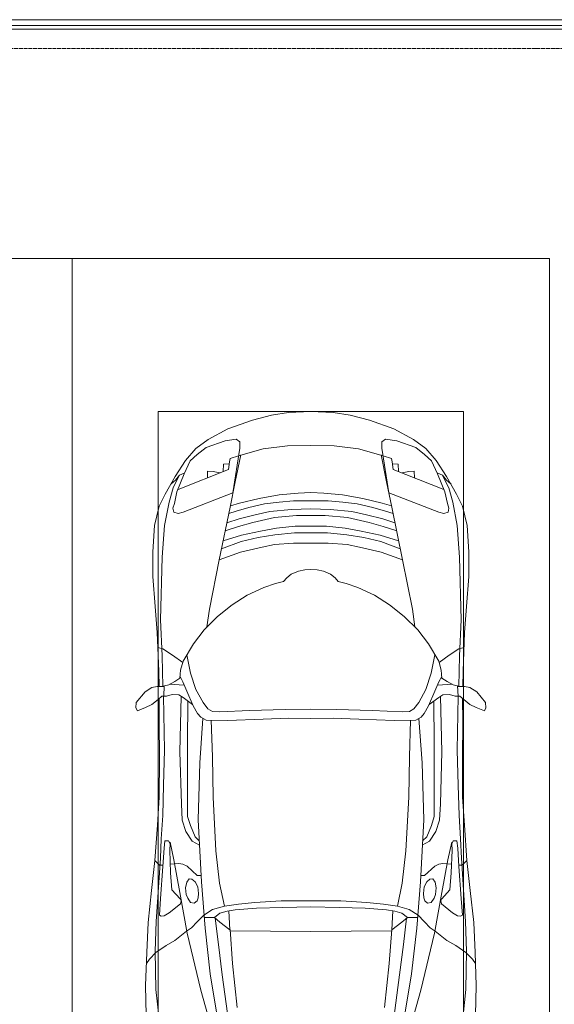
# Model space of a CAD drawing. Header units: millimetres. Extents: x -32229 to 170644, y -13689 to 125138.
# Tile 252 of 256: x 54760 to 57560, y 89048 to 94200. Entities that reach past the tile are written whole.
import ezdxf

# ---------------------------------------------------------------- set-up
doc = ezdxf.new("R2010")
doc.units = ezdxf.units.MM
doc.linetypes.add('ADSK_Линия сетки', pattern=[25, 20, -2.5, 0, -2.5])
for name, color, linetype, lineweight in [('A-DETL-GENF', 7, 'Continuous', 18), ('A-FLOR', 7, 'Continuous', 18), ('A-GENM', 7, 'Continuous', 18), ('C-PRKG', 7, 'Continuous', 18), ('S-GRID', 7, 'Continuous', 9)]:
    doc.layers.add(name, color=color, linetype=linetype, lineweight=lineweight)

# ---------------------------------------------------------------- blocks, each defined once
blk = doc.blocks.new('АР_Машиноместо - 4900x2400_М__5300х2500_ С МГН-5430519--01 ЭО')
at = {"layer": 'C-PRKG', "color": 253, "lineweight": 13, "true_color": 0xaaaaaa}
for q in [(0, 0), (2500, -5300)]:
    blk.add_line((2500, 0), q, dxfattribs=at)
blk = doc.blocks.new('АР_Машиноместо - 4900x2400_М__5300х2500_-3113489--01 ЭО')
at = {"layer": 'A-DETL-GENF', "color": 254, "lineweight": 13, "true_color": 0xd4d4d4}
for p, q in [((723.2, 3741.5), (786.9, 4128.3)), ((1776.8, 3741.5), (1713.1, 4128.3)), ((454.7, 3976.8), (438.6, 3823.4)), ((673.6, 3827.1), (722.7, 4001.8)), ((785.7, 3746.6), (819.4, 4000.8)), ((1714.3, 3746.6), (1680.6, 4000.8)), ((1826.4, 3827.1), (1777.3, 4001.8)), ((2045.3, 3976.8), (2061.4, 3823.4)), ((438.6, 3823.4), (434.2, 3623.7)), ((602.3, 3530.2), (673.6, 3827.1)), ((1897.7, 3530.2), (1826.4, 3827.1)), ((2061.4, 3823.4), (2065.8, 3623.7)), ((695.7, 3502.8), (723.2, 3741.5)), ((765.5, 3589.1), (785.7, 3746.6)), ((1734.5, 3589.1), (1714.3, 3746.6)), ((1804.3, 3502.8), (1776.8, 3741.5)), ((434.2, 3623.7), (439.5, 3468.5)), ((2065.8, 3623.7), (2060.5, 3468.5)), ((749.1, 3450.8), (765.5, 3589.1)), ((1750.9, 3450.8), (1734.5, 3589.1)), ((564, 3316.2), (602.3, 3530.2)), ((1936, 3316.2), (1897.7, 3530.2)), ((439.5, 3468.5), (462, 3136.6)), ((2060.5, 3468.5), (2038, 3136.6)), ((734.6, 3405.8), (688.5, 3435.5)), ((797.1, 3388.2), (734.6, 3405.8)), ((1702.9, 3388.2), (1765.4, 3405.8)), ((1765.4, 3405.8), (1811.5, 3435.5)), ((771.7, 3268.5), (797.1, 3388.2)), ((870, 3377.1), (797.1, 3388.2)), ((957.1, 3368.9), (870, 3377.1)), ((1093.5, 3360.7), (957.1, 3368.9)), ((1250, 3360.7), (1093.5, 3360.7)), ((1250, 3360.7), (1406.5, 3360.7)), ((1406.5, 3360.7), (1542.9, 3368.9)), ((1542.9, 3368.9), (1630, 3377.1)), ((1630, 3377.1), (1702.9, 3388.2)), ((1728.3, 3268.5), (1702.9, 3388.2)), ((532.7, 3145.9), (564, 3316.2)), ((1967.3, 3145.9), (1936, 3316.2)), ((752.8, 3099), (771.7, 3268.5)), ((1747.2, 3099), (1728.3, 3268.5)), ((512.5, 3053.2), (532.7, 3145.9)), ((1987.5, 3053.2), (1967.3, 3145.9)), ((462, 3136.6), (466.3, 3036.3)), ((737.8, 2818.3), (752.8, 3099)), ((1762.2, 2818.3), (1747.2, 3099)), ((2038, 3136.6), (2033.7, 3036.3)), ((595.2, 2997.9), (629, 3048.1)), ((629, 3048.1), (666.7, 3069.7)), ((1871, 3048.1), (1833.3, 3069.7)), ((1904.8, 2997.9), (1871, 3048.1)), ((466.3, 3036.3), (473.9, 2913.7)), ((575.7, 2937.4), (595.2, 2997.9)), ((1924.3, 2937.4), (1904.8, 2997.9)), ((2033.7, 3036.3), (2026.1, 2913.7)), ((571.6, 2853.3), (575.7, 2937.4)), ((1928.4, 2853.3), (1924.3, 2937.4)), ((473.9, 2913.7), (477.8, 2754.7)), ((2026.1, 2913.7), (2022.2, 2754.7)), ((564.4, 2580.5), (571.6, 2853.3)), ((1935.6, 2580.5), (1928.4, 2853.3)), ((733.8, 2606.7), (737.8, 2818.3)), ((1766.2, 2606.7), (1762.2, 2818.3)), ((477.8, 2754.7), (483.3, 2571.4)), ((2022.2, 2754.7), (2016.7, 2571.4)), ((570.6, 2291.4), (564.4, 2580.5)), ((728.4, 2415.7), (733.8, 2606.7)), ((1771.6, 2415.7), (1766.2, 2606.7)), ((1929.4, 2291.4), (1935.6, 2580.5)), ((483.3, 2571.4), (478, 2290)), ((2016.7, 2571.4), (2022, 2290)), ((471.8, 2077.7), (474.5, 2239.3)), ((2028.2, 2077.7), (2025.5, 2239.3)), ((462.8, 1889.5), (471.8, 2077.7)), ((2037.2, 1889.5), (2028.2, 2077.7)), ((470.9, 1561.4), (462.8, 1889.5)), ((2029.1, 1561.4), (2037.2, 1889.5)), ((483.4, 1395.6), (470.9, 1561.4)), ((2016.6, 1395.6), (2029.1, 1561.4)), ((507.4, 1274.3), (483.4, 1395.6)), ((1992.6, 1274.3), (2016.6, 1395.6)), ((527.9, 1198.6), (507.4, 1274.3)), ((1972.1, 1198.6), (1992.6, 1274.3)), ((561.7, 1132.1), (527.9, 1198.6)), ((818.8, 1102.9), (554, 1208.1)), ((1681.2, 1102.9), (1946, 1208.1)), ((1938.3, 1132.1), (1972.1, 1198.6)), ((709.1, 1112.7), (708.2, 1146.9)), ((1790.9, 1112.7), (1791.8, 1146.9)), ((737.7, 1113.6), (709.1, 1112.7)), ((772.6, 1121.3), (737.7, 1113.6)), ((792.9, 1076.2), (791.2, 1114.5)), ((824.1, 1063.7), (818.8, 1102.9)), ((1675.9, 1063.7), (1681.2, 1102.9)), ((1707.1, 1076.2), (1708.8, 1114.5)), ((1727.4, 1121.3), (1762.3, 1113.6)), ((1762.3, 1113.6), (1790.9, 1112.7)), ((823.3, 1074.4), (792.9, 1076.2)), ((827.7, 1045), (824.1, 1063.7)), ((871.3, 1031.9), (827.7, 1045)), ((1628.7, 1031.9), (1672.3, 1045)), ((1672.3, 1045), (1675.9, 1063.7)), ((1676.7, 1074.4), (1707.1, 1076.2))]:
    blk.add_line(p, q, dxfattribs=at)
at = {"layer": 'A-DETL-GENF', "color": 253, "lineweight": 13, "true_color": 0xaaaaaa}
for p, q in [((387.4, 3958.4), (384, 3802.9)), ((863.9, 3917.5), (840.1, 3687.8)), ((1636.1, 3917.5), (1659.9, 3687.8)), ((2112.6, 3958.4), (2116, 3802.9)), ((384, 3802.9), (390.2, 3630)), ((2116, 3802.9), (2109.8, 3630)), ((403.8, 3665.5), (388.1, 3688.4)), ((438.6, 3629.8), (403.8, 3665.5)), ((840.1, 3687.8), (826.6, 3509.6)), ((1659.9, 3687.8), (1673.4, 3509.6)), ((2061.4, 3629.8), (2096.2, 3665.5)), ((2096.2, 3665.5), (2111.9, 3688.4)), ((390.2, 3630), (397.1, 3474.2)), ((491.4, 3594.2), (438.6, 3629.8)), ((2008.6, 3594.2), (2061.4, 3629.8)), ((2109.8, 3630), (2102.9, 3474.2)), ((537.9, 3567), (491.4, 3594.2)), ((598.3, 3518.6), (537.9, 3567)), ((1901.7, 3518.6), (1962.1, 3567)), ((1962.1, 3567), (2008.6, 3594.2)), ((624.9, 3501.2), (598.3, 3518.6)), ((773.2, 3472.4), (825.6, 3512.1)), ((825.6, 3512.1), (821, 3413)), ((1250, 3520.1), (827.2, 3517.2)), ((1250, 3520.1), (1672.8, 3517.2)), ((1674.4, 3512.1), (1679, 3413)), ((1726.8, 3472.4), (1674.4, 3512.1)), ((1875.1, 3501.2), (1901.7, 3518.6)), ((397.1, 3474.2), (415.7, 3305.9)), ((654.7, 3470.4), (624.9, 3501.2)), ((690.2, 3433.7), (654.7, 3470.4)), ((676.4, 3260.1), (695.7, 3502.8)), ((744.3, 3447), (773.2, 3472.4)), ((1755.7, 3447), (1726.8, 3472.4)), ((1823.6, 3260.1), (1804.3, 3502.8)), ((1809.8, 3433.7), (1845.3, 3470.4)), ((1845.3, 3470.4), (1875.1, 3501.2)), ((2102.9, 3474.2), (2084.3, 3305.9)), ((456.6, 3434.5), (466.2, 3441.1)), ((462.2, 3347.3), (456.6, 3434.5)), ((466.2, 3441.1), (481.5, 3439.1)), ((481.5, 3439.1), (508, 3422.8)), ((508, 3422.8), (566.8, 3375.1)), ((744.1, 3447.2), (691.3, 3447.2)), ((773, 3424.2), (744.1, 3447.2)), ((811.1, 3414.8), (773, 3424.2)), ((853.3, 3407.2), (811.1, 3414.8)), ((965.3, 3397.8), (853.3, 3407.2)), ((1534.7, 3397.8), (1646.7, 3407.2)), ((1646.7, 3407.2), (1688.9, 3414.8)), ((1688.9, 3414.8), (1727, 3424.2)), ((1727, 3424.2), (1755.7, 3447)), ((1755.7, 3447.2), (1808.7, 3447.2)), ((1992, 3422.8), (1933.2, 3375.1)), ((2018.5, 3439.1), (1992, 3422.8)), ((2033.8, 3441.1), (2018.5, 3439.1)), ((2043.4, 3434.5), (2033.8, 3441.1)), ((2037.8, 3347.3), (2043.4, 3434.5)), ((564.6, 3349.7), (522.2, 3303.2)), ((569.7, 3360.7), (564.6, 3349.7)), ((566.8, 3375.1), (569.7, 3360.7)), ((605.2, 3346.8), (620, 3369.3)), ((620, 3369.3), (638.7, 3372.5)), ((638.7, 3372.5), (654.1, 3360.7)), ((654.1, 3360.7), (658.7, 3344.5)), ((1102.5, 3394.3), (965.3, 3397.8)), ((1250, 3391.3), (1102.5, 3394.3)), ((1250, 3391.3), (1397.5, 3394.3)), ((1397.5, 3394.3), (1534.7, 3397.8)), ((1845.9, 3360.7), (1841.3, 3344.5)), ((1861.3, 3372.5), (1845.9, 3360.7)), ((1880, 3369.3), (1861.3, 3372.5)), ((1894.8, 3346.8), (1880, 3369.3)), ((1933.2, 3375.1), (1930.3, 3360.7)), ((1930.3, 3360.7), (1935.4, 3349.7)), ((1935.4, 3349.7), (1977.8, 3303.2)), ((415.7, 3305.9), (432.8, 3149.3)), ((474.8, 3179.9), (462.2, 3347.3)), ((522.2, 3303.2), (515.3, 3213.7)), ((593.6, 3292.5), (597.1, 3327.4)), ((597.1, 3327.4), (605.2, 3346.8)), ((661.1, 3321.2), (657.2, 3286.3)), ((658.7, 3344.5), (661.1, 3321.2)), ((1841.3, 3344.5), (1838.9, 3321.2)), ((1838.9, 3321.2), (1842.8, 3286.3)), ((1902.9, 3327.4), (1894.8, 3346.8)), ((1906.4, 3292.5), (1902.9, 3327.4)), ((1977.8, 3303.2), (1984.7, 3213.7)), ((2025.2, 3179.9), (2037.8, 3347.3)), ((2084.3, 3305.9), (2067.1, 3148.3)), ((599.8, 3262.3), (593.6, 3292.5)), ((612.1, 3245.7), (599.8, 3262.3)), ((626.8, 3246.1), (612.1, 3245.7)), ((643.2, 3259.9), (626.8, 3246.1)), ((657.2, 3286.3), (643.2, 3259.9)), ((659.3, 2936), (676.4, 3260.1)), ((1840.7, 2936), (1823.6, 3260.1)), ((1842.8, 3286.3), (1856.8, 3259.9)), ((1856.8, 3259.9), (1873.2, 3246.1)), ((1873.2, 3246.1), (1887.9, 3245.7)), ((1887.9, 3245.7), (1900.2, 3262.3)), ((1900.2, 3262.3), (1906.4, 3292.5)), ((515.3, 3213.7), (510.9, 3094.6)), ((654.5, 3228.1), (601.7, 3179.4)), ((674.6, 3227.6), (654.5, 3228.1)), ((1825.4, 3227.6), (1845.5, 3228.1)), ((1845.5, 3228.1), (1898.3, 3179.4)), ((1984.7, 3213.7), (1989.1, 3094.6)), ((432.8, 3149.3), (446, 2964.8)), ((456.9, 3174.2), (432.9, 3148.3)), ((475.2, 3173.5), (456.9, 3174.2)), ((480.8, 3085), (474.8, 3179.9)), ((558.4, 3165.4), (513.6, 3168)), ((579.5, 3167.7), (558.4, 3165.4)), ((601.7, 3179.4), (579.5, 3167.7)), ((1898.3, 3179.4), (1920.5, 3167.7)), ((1920.5, 3167.7), (1941.6, 3165.4)), ((1941.6, 3165.4), (1986.4, 3168)), ((2019.2, 3085), (2025.2, 3179.9)), ((2024.8, 3173.5), (2043.1, 3174.2)), ((2043.1, 3174.2), (2067.1, 3148.3)), ((2067.2, 3149.3), (2054, 2964.8)), ((510.9, 3094.6), (512.2, 3061.4)), ((1989.1, 3094.6), (1987.8, 3061.4)), ((485.6, 3046.1), (480.8, 3085)), ((504.5, 3046.6), (485.6, 3046.1)), ((512.2, 3061.4), (504.5, 3046.6)), ((665.1, 3046.1), (643.6, 3024.6)), ((1834.9, 3046.1), (1856.4, 3024.6)), ((1987.8, 3061.4), (1995.5, 3046.6)), ((1995.5, 3046.6), (2014.4, 3046.1)), ((2014.4, 3046.1), (2019.2, 3085)), ((643.6, 3024.6), (618.7, 2966.7)), ((1856.4, 3024.6), (1881.3, 2966.7)), ((446, 2964.8), (456.1, 2818.3)), ((618.7, 2966.7), (604.4, 2919.4)), ((1881.3, 2966.7), (1895.6, 2919.4)), ((2054, 2964.8), (2043.9, 2818.3)), ((604.4, 2919.4), (604.4, 2850.8)), ((667.8, 2638.3), (659.3, 2936)), ((1832.2, 2638.3), (1840.7, 2936)), ((1895.6, 2919.4), (1895.6, 2850.8)), ((604.4, 2850.8), (603.5, 2534.3)), ((1895.6, 2850.8), (1896.5, 2534.3)), ((456.1, 2818.3), (456.8, 2613.6)), ((2043.9, 2818.3), (2043.2, 2613.6)), ((684.8, 2406.5), (667.8, 2638.3)), ((1815.2, 2406.5), (1832.2, 2638.3)), ((456.8, 2613.6), (454.5, 2423.6)), ((2043.2, 2613.6), (2045.5, 2423.6)), ((603.5, 2534.3), (606.1, 2314.9)), ((1896.5, 2534.3), (1893.9, 2314.9)), ((454.5, 2423.6), (456, 2301.1)), ((2045.5, 2423.6), (2044, 2301.1)), ((656.7, 2380.3), (633.8, 2340.5)), ((672.8, 2399.7), (656.7, 2380.3)), ((700.6, 2415.4), (672.8, 2399.7)), ((813.8, 2416.7), (700.6, 2415.4)), ((772.7, 2371.5), (734.3, 2368.8)), ((929.1, 2364.1), (772.7, 2371.5)), ((999.2, 2409.3), (813.8, 2416.7)), ((1132.7, 2404.6), (999.2, 2409.3)), ((1250, 2406.6), (1132.7, 2404.6)), ((1250, 2406.6), (1367.3, 2404.6)), ((1367.3, 2404.6), (1500.8, 2409.3)), ((1500.8, 2409.3), (1686.2, 2416.7)), ((1570.9, 2364.1), (1727.3, 2371.5)), ((1686.2, 2416.7), (1799.4, 2415.4)), ((1727.3, 2371.5), (1765.7, 2368.8)), ((1799.4, 2415.4), (1827.2, 2399.7)), ((1827.2, 2399.7), (1843.3, 2380.3)), ((1843.3, 2380.3), (1866.2, 2340.5)), ((341.2, 2366.2), (333.1, 2350.6)), ((333.1, 2350.6), (335.2, 2322.3)), ((335.2, 2322.3), (381.7, 2266.4)), ((384.4, 2347.9), (341.2, 2366.2)), ((417.4, 2333.8), (384.4, 2347.9)), ((449.8, 2306.1), (417.4, 2333.8)), ((630.6, 2332.9), (580.6, 2296)), ((633.8, 2340.5), (600.8, 2263)), ((685.1, 2322.3), (647.3, 2254.2)), ((710, 2355.4), (685.1, 2322.3)), ((734.3, 2368.8), (710, 2355.4)), ((1115.2, 2358.7), (929.1, 2364.1)), ((1250, 2357.8), (1115.2, 2358.7)), ((1250, 2357.8), (1384.8, 2358.7)), ((1384.8, 2358.7), (1570.9, 2364.1)), ((1765.7, 2368.8), (1790, 2355.4)), ((1790, 2355.4), (1814.9, 2322.3)), ((1814.9, 2322.3), (1852.7, 2254.2)), ((1866.2, 2340.5), (1899.2, 2263)), ((1869.4, 2332.9), (1919.4, 2296)), ((2050.2, 2306.1), (2082.6, 2333.8)), ((2082.6, 2333.8), (2115.6, 2347.9)), ((2115.6, 2347.9), (2158.8, 2366.2)), ((2164.8, 2322.3), (2118.3, 2266.4)), ((2158.8, 2366.2), (2166.9, 2350.6)), ((2166.9, 2350.6), (2164.8, 2322.3)), ((470, 2290), (449.8, 2306.1)), ((493.6, 2288.6), (470, 2290)), ((482, 2235.6), (479.1, 2288.7)), ((523.3, 2281.2), (493.6, 2288.6)), ((559, 2282.6), (523.3, 2281.2)), ((580.6, 2296), (559, 2282.6)), ((1919.4, 2296), (1941, 2282.6)), ((1941, 2282.6), (1976.7, 2281.2)), ((1976.7, 2281.2), (2006.4, 2288.6)), ((2006.4, 2288.6), (2030, 2290)), ((2018, 2235.6), (2020.9, 2288.7)), ((2030, 2290), (2050.2, 2306.1)), ((381.7, 2266.4), (417.4, 2243.4)), ((417.4, 2243.4), (445.1, 2238.7)), ((445.1, 2238.7), (481.8, 2239.5)), ((453, 2159.1), (455, 2238.9)), ((505.1, 2230), (467.5, 2239.2)), ((536.7, 2211.8), (505.1, 2230)), ((586.6, 2231.3), (510.1, 2227.1)), ((600.8, 2263), (579.9, 2213.8)), ((647.3, 2254.2), (619.7, 2168.6)), ((1852.7, 2254.2), (1880.3, 2168.6)), ((1899.2, 2263), (1920.1, 2213.8)), ((1913.4, 2231.3), (1989.9, 2227.1)), ((1963.3, 2211.8), (1994.9, 2230)), ((1994.9, 2230), (2032.5, 2239.2)), ((2054.9, 2238.7), (2018.2, 2239.5)), ((2047, 2159.1), (2045, 2238.9)), ((2082.6, 2243.4), (2054.9, 2238.7)), ((2118.3, 2266.4), (2082.6, 2243.4)), ((564.3, 2195.4), (536.7, 2211.8)), ((567.1, 2153.8), (564.3, 2195.4)), ((579.9, 2213.8), (564.9, 2186.5)), ((619.7, 2168.6), (600.3, 2072.7)), ((1880.3, 2168.6), (1899.7, 2072.7)), ((1920.1, 2213.8), (1935.1, 2186.5)), ((1932.9, 2153.8), (1935.7, 2195.4)), ((1935.7, 2195.4), (1963.3, 2211.8)), ((444.9, 1956.8), (453, 2159.1)), ((578.8, 2112.6), (525.5, 2074.6)), ((580.7, 2105.7), (567.1, 2153.8)), ((1919.3, 2105.7), (1932.9, 2153.8)), ((1921.2, 2112.6), (1974.5, 2074.6)), ((2055.1, 1956.8), (2047, 2159.1)), ((525.5, 2074.6), (475.1, 2041)), ((634.6, 2015), (580.7, 2105.7)), ((1865.4, 2015), (1919.3, 2105.7)), ((1974.5, 2074.6), (2024.9, 2041)), ((475.1, 2041), (447.5, 2034.4)), ((690.7, 1941.6), (634.6, 2015)), ((1809.3, 1941.6), (1865.4, 2015)), ((2024.9, 2041), (2052.5, 2034.4)), ((434.8, 1820.7), (444.9, 1956.8)), ((761.1, 1871.7), (690.7, 1941.6)), ((718.3, 1834.2), (705.7, 1926.7)), ((1738.9, 1871.7), (1809.3, 1941.6)), ((1781.7, 1834.2), (1794.3, 1926.7)), ((2065.2, 1820.7), (2055.1, 1956.8)), ((837.5, 1812.1), (761.1, 1871.7)), ((1662.5, 1812.1), (1738.9, 1871.7)), ((422, 1662.9), (434.8, 1820.7)), ((770, 1576.5), (718.3, 1834.2)), ((917, 1761.1), (837.5, 1812.1)), ((1583, 1761.1), (1662.5, 1812.1)), ((1730, 1576.5), (1781.7, 1834.2)), ((2078, 1662.9), (2065.2, 1820.7)), ((1004.2, 1721.4), (917, 1761.1)), ((1495.8, 1721.4), (1583, 1761.1)), ((1064.9, 1700.5), (1004.2, 1721.4)), ((1107.2, 1689.8), (1064.9, 1700.5)), ((1392.8, 1689.8), (1435.1, 1700.5)), ((1435.1, 1700.5), (1495.8, 1721.4)), ((422, 1534.1), (422, 1662.9)), ((1123.5, 1670.9), (1107.2, 1689.8)), ((1147.5, 1650.5), (1123.5, 1670.9)), ((1184.7, 1635.7), (1147.5, 1650.5)), ((1315.3, 1635.7), (1352.5, 1650.5)), ((1352.5, 1650.5), (1376.5, 1670.9)), ((1376.5, 1670.9), (1392.8, 1689.8)), ((2078, 1534.1), (2078, 1662.9)), ((1217.8, 1629.1), (1184.7, 1635.7)), ((1217.8, 1629.1), (1250, 1626.8)), ((1282.2, 1629.1), (1250, 1626.8)), ((1282.2, 1629.1), (1315.3, 1635.7)), ((826.8, 1300.9), (770, 1576.5)), ((881.7, 1536.4), (770, 1576.5)), ((1618.3, 1536.4), (1730, 1576.5)), ((1673.2, 1300.9), (1730, 1576.5)), ((430.8, 1396.6), (422, 1534.1)), ((884.3, 1480.8), (782, 1518.1)), ((994.9, 1509.3), (881.7, 1536.4)), ((1060, 1496.1), (994.9, 1509.3)), ((1159.3, 1489.1), (1060, 1496.1)), ((1340.7, 1489.1), (1440, 1496.1)), ((1440, 1496.1), (1505.1, 1509.3)), ((1505.1, 1509.3), (1618.3, 1536.4)), ((1615.7, 1480.8), (1718, 1518.1)), ((2069.2, 1396.6), (2078, 1534.1)), ((887, 1446.5), (790.4, 1477.3)), ((973.4, 1459.7), (884.3, 1480.8)), ((986.2, 1425.6), (887, 1446.5)), ((1061.9, 1445.7), (973.4, 1459.7)), ((1163.9, 1435.1), (1061.9, 1445.7)), ((1250, 1488.3), (1159.3, 1489.1)), ((1250, 1488.3), (1340.7, 1489.1)), ((1336.1, 1435.1), (1438.1, 1445.7)), ((1438.1, 1445.7), (1526.6, 1459.7)), ((1513.8, 1425.6), (1613, 1446.5)), ((1526.6, 1459.7), (1615.7, 1480.8)), ((1613, 1446.5), (1709.6, 1477.3)), ((455.7, 1296.1), (430.8, 1396.6)), ((871.4, 1401.1), (800.5, 1424.6)), ((945.3, 1380.6), (871.4, 1401.1)), ((1070, 1410.4), (986.2, 1425.6)), ((1168.3, 1399.8), (1070, 1410.4)), ((1250, 1435.1), (1163.9, 1435.1)), ((1250, 1400.1), (1168.3, 1399.8)), ((1250, 1435.1), (1336.1, 1435.1)), ((1250, 1400.1), (1331.7, 1399.8)), ((1331.7, 1399.8), (1430, 1410.4)), ((1430, 1410.4), (1513.8, 1425.6)), ((1554.7, 1380.6), (1628.6, 1401.1)), ((1628.6, 1401.1), (1699.5, 1424.6)), ((2044.3, 1296.1), (2069.2, 1396.6)), ((873.8, 1361.2), (809.9, 1383.1)), ((958.3, 1341.1), (873.8, 1361.2)), ((1059, 1354.8), (945.3, 1380.6)), ((1035, 1323.2), (958.3, 1341.1)), ((1174.5, 1344.2), (1059, 1354.8)), ((1250, 1344.9), (1174.5, 1344.2)), ((1250, 1344.9), (1325.5, 1344.2)), ((1325.5, 1344.2), (1441, 1354.8)), ((1441, 1354.8), (1554.7, 1380.6)), ((1465, 1323.2), (1541.7, 1341.1)), ((1541.7, 1341.1), (1626.2, 1361.2)), ((1626.2, 1361.2), (1690.1, 1383.1)), ((487.4, 1232.1), (455.7, 1296.1)), ((527.2, 1305.2), (531.8, 1326)), ((535, 1280.6), (527.2, 1305.2)), ((531.8, 1326), (554.4, 1333.3)), ((554.4, 1333.3), (580.7, 1327.1)), ((580.7, 1327.1), (841.1, 1225.9)), ((859.1, 1321.2), (819.9, 1334.4)), ((853.8, 1167.4), (826.8, 1300.9)), ((876.3, 1278.7), (828.3, 1293.7)), ((925.2, 1301.6), (859.1, 1321.2)), ((1007.1, 1283.7), (925.2, 1301.6)), ((1148.3, 1312.4), (1035, 1323.2)), ((1250, 1309.3), (1148.3, 1312.4)), ((1250, 1309.3), (1351.7, 1312.4)), ((1351.7, 1312.4), (1465, 1323.2)), ((1492.9, 1283.7), (1574.8, 1301.6)), ((1574.8, 1301.6), (1640.9, 1321.2)), ((1623.7, 1278.7), (1671.7, 1293.7)), ((1640.9, 1321.2), (1680.1, 1334.4)), ((1646.2, 1167.4), (1673.2, 1300.9)), ((1919.3, 1327.1), (1658.9, 1225.9)), ((1945.6, 1333.3), (1919.3, 1327.1)), ((1968.2, 1326), (1945.6, 1333.3)), ((1965, 1280.6), (1972.8, 1305.2)), ((1972.8, 1305.2), (1968.2, 1326)), ((2012.6, 1232.1), (2044.3, 1296.1)), ((548.2, 1220.1), (535, 1280.6)), ((978.6, 1254.6), (876.3, 1278.7)), ((1084.1, 1236), (978.6, 1254.6)), ((1083.6, 1274.6), (1007.1, 1283.7)), ((1159.1, 1267.9), (1083.6, 1274.6)), ((1250, 1266.6), (1159.1, 1267.9)), ((1250, 1266.6), (1340.9, 1267.9)), ((1340.9, 1267.9), (1416.4, 1274.6)), ((1415.9, 1236), (1521.4, 1254.6)), ((1416.4, 1274.6), (1492.9, 1283.7)), ((1521.4, 1254.6), (1623.7, 1278.7)), ((1951.8, 1220.1), (1965, 1280.6)), ((539.3, 1140.4), (487.4, 1232.1)), ((586.9, 1126.3), (548.2, 1220.1)), ((841.1, 1225.9), (877.7, 991.4)), ((1182.5, 1227.5), (1084.1, 1236)), ((1250, 1223.7), (1182.5, 1227.5)), ((1250, 1223.7), (1317.5, 1227.5)), ((1317.5, 1227.5), (1415.9, 1236)), ((1658.9, 1225.9), (1622.3, 991.4)), ((1913.1, 1126.3), (1951.8, 1220.1)), ((1960.7, 1140.4), (2012.6, 1232.1)), ((540.4, 1159.6), (516.2, 1180.5)), ((593.2, 1056.8), (539.3, 1140.4)), ((561.3, 1132.6), (540.4, 1159.6)), ((882.6, 1027.5), (853.8, 1167.4)), ((1617.4, 1027.5), (1646.2, 1167.4)), ((1906.8, 1056.8), (1960.7, 1140.4)), ((1938.7, 1132.6), (1959.6, 1159.6)), ((1959.6, 1159.6), (1983.8, 1180.5)), ((589, 1121.6), (561.3, 1132.6)), ((617.9, 1057.3), (586.9, 1126.3)), ((1882.1, 1057.3), (1913.1, 1126.3)), ((1911, 1121.6), (1938.7, 1132.6)), ((647.2, 992.8), (593.2, 1056.8)), ((654.7, 1024.4), (617.9, 1057.3)), ((1000.2, 994.5), (871.4, 1031.3)), ((1499.8, 994.5), (1628.6, 1031.3)), ((1845.3, 1024.4), (1882.1, 1057.3)), ((1852.8, 992.8), (1906.8, 1056.8)), ((711.9, 946.2), (647.2, 992.8)), ((700.9, 989.1), (655, 1024.3)), ((800.1, 952.6), (700.9, 989.1)), ((877.7, 991.4), (877.7, 958.9)), ((1127.4, 979.8), (1000.2, 994.5)), ((1250, 977.6), (1127.4, 979.8)), ((1250, 977.6), (1372.6, 979.8)), ((1372.6, 979.8), (1499.8, 994.5)), ((1622.3, 991.4), (1622.3, 958.9)), ((1699.9, 952.6), (1799.1, 989.1)), ((1788.1, 946.2), (1852.8, 992.8)), ((1799.1, 989.1), (1845, 1024.3)), ((815.8, 891), (711.9, 946.2)), ((859, 944.1), (800.1, 952.6)), ((877.7, 958.9), (859, 944.1)), ((1622.3, 958.9), (1641, 944.1)), ((1641, 944.1), (1699.9, 952.6)), ((1684.2, 891), (1788.1, 946.2)), ((943.3, 845.1), (815.8, 891)), ((1556.7, 845.1), (1684.2, 891)), ((1044.2, 818.6), (943.3, 845.1)), ((1455.8, 818.6), (1556.7, 845.1)), ((1132.7, 806), (1044.2, 818.6)), ((1250, 800), (1132.7, 806)), ((1250, 800), (1367.3, 806)), ((1367.3, 806), (1455.8, 818.6))]:
    blk.add_line(p, q, dxfattribs=at)
at = {"layer": 'C-PRKG', "color": 253, "lineweight": 13, "true_color": 0xaaaaaa}
for p, q in [((0, 0), (0, 5300)), ((2500, 0), (2500, 5300)), ((450, 800), (450, 4500)), ((2050, 800), (2050, 4500)), ((450, 800), (2050, 800)), ((2500, 0), (0, 0))]:
    blk.add_line(p, q, dxfattribs=at)
blk = doc.blocks.new('АР-Заполнение деф_ шва - Д_ш_-4327365--01 ЭО')
at = {"layer": 'A-GENM', "color": 253, "lineweight": 13, "true_color": 0xaaaaaa}
for p, q in [((0, 25), (6680, 25)), ((0, -25), (6680, -25))]:
    blk.add_line(p, q, dxfattribs=at)
blk = doc.blocks.new('Наметкина 10_РД_АР_П_rvt-1--01 ЭО')
at = {"layer": 'A-FLOR', "color": 253, "lineweight": 13, "true_color": 0xaaaaaa}
for p, q in [((72205.3, 94200), (47975.3, 94200)), ((43591, 94170), (72205.3, 94170)), ((51205.3, 94150), (57885.3, 94150))]:
    blk.add_line(p, q, dxfattribs=at)
at = {"layer": 'A-GENM', "color": 253, "lineweight": 13, "true_color": 0xaaaaaa}
blk.add_blockref('АР-Заполнение деф_ шва - Д_ш_-4327365--01 ЭО', (51205.3, 94175), dxfattribs=at)
at = {"layer": 'C-PRKG', "color": 253, "lineweight": 13, "true_color": 0xaaaaaa}
blk.add_blockref('АР_Машиноместо - 4900x2400_М__5300х2500_ С МГН-5430519--01 ЭО', (52535.3, 92950), dxfattribs=at)
at = {"layer": 'C-PRKG', "color": 253, "lineweight": 13, "true_color": 0xaaaaaa, "rotation": 180}
blk.add_blockref('АР_Машиноместо - 4900x2400_М__5300х2500_-3113489--01 ЭО', (57535.3, 92950), dxfattribs=at)

msp = doc.modelspace()

# ---------------------------------------------------------------- linework, layer by layer
at = {"layer": 'S-GRID', "color": 253, "linetype": 'ADSK_Линия сетки', "true_color": 0xaaaaaa}
msp.add_line((131381.2, 94050), (-30593.4, 94050), dxfattribs=at)

# ---------------------------------------------------------------- block references
at = {"lineweight": 5}
msp.add_blockref('Наметкина 10_РД_АР_П_rvt-1--01 ЭО', (0, 0), dxfattribs=at)

doc.saveas('drawing.dxf')
